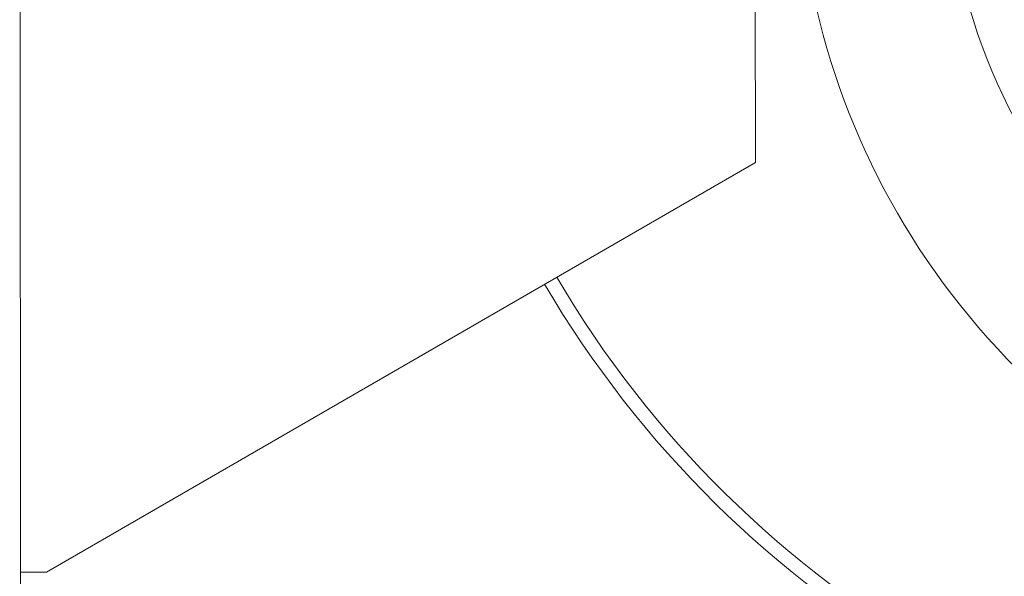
# Model space of a CAD drawing. Header units: inches. Extents: x 1 to 669, y 0 to 417.
# Tile 9 of 256: x 51 to 58, y 255 to 259. Entities that reach past the tile are written whole.
import ezdxf

# ---------------------------------------------------------------- set-up
doc = ezdxf.new("R2010")
doc.units = ezdxf.units.IN
doc.header["$LTSCALE"] = 12
doc.header["$MEASUREMENT"] = 0
doc.layers.add('X', color=1, linetype='CONTINUOUS')

msp = doc.modelspace()

# ---------------------------------------------------------------- linework, layer by layer
at = {"layer": 'X', "lineweight": 0}
for p, q in [((56.316, 258.07236), (56.31245, 263.50922)), ((50.81251, 263.41584), (50.81826, 254.59544)), ((51.0125, 255.00577), (56.316, 258.07236)), ((50.81826, 254.60712), (50.818, 255.0058))]:
    msp.add_line(p, q, dxfattribs=at)
at = {"layer": 'X', "lineweight": 0, "extrusion": (2.92757e-16, 2.48081e-20, -1)}
msp.add_ellipse((62.24983, 260.50555), major_axis=(-5.625, 0), ratio=0.9999997, start_param=-0.7862278, end_param=2.7720535, dxfattribs=at)
at = {"layer": 'X', "lineweight": 0, "extrusion": (2.92774e-16, 4.31655e-20, -1)}
msp.add_ellipse((62.24983, 260.50514), major_axis=(-4.51571, 0), ratio=0.9999997, start_param=-1.3785178, end_param=1.4888884, dxfattribs=at)
at = {"layer": 'X', "lineweight": 0}
for centre, major_axis, ratio, start_param, end_param in [((61.59526, 261.18123), (7.843, 0), 0.9999997, -2.6111278, -1.5707963), ((61.59526, 261.18123), (7.9476, 0), 0.9999997, -2.6112096, -1.5707963), ((51.0125, 255.00593), (-0.1945, -0.00013), 0.0008344, -0.0000005, 1.5707958)]:
    msp.add_ellipse(centre, major_axis=major_axis, ratio=ratio, start_param=start_param, end_param=end_param, dxfattribs=at)

doc.saveas('drawing.dxf')
